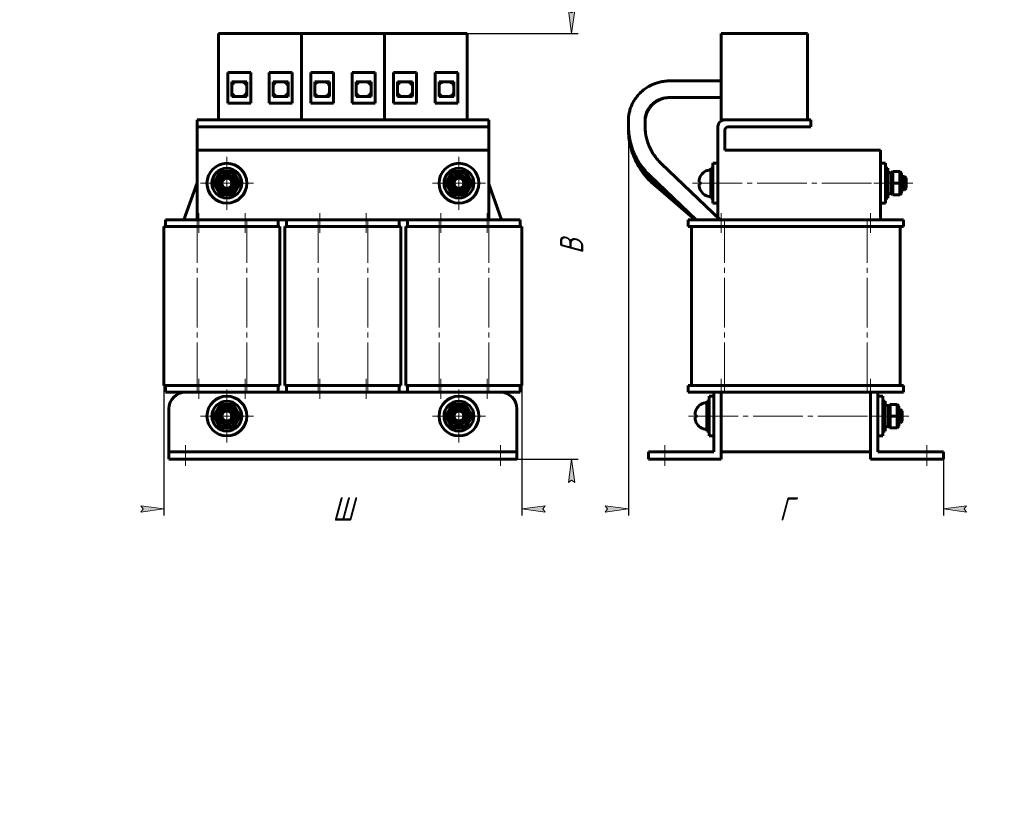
# Model space of a CAD drawing. Header units: millimetres. Extents: x 0 to 297, y 0 to 420.
# Tile 1 of 2: x 0 to 297, y 0 to 240. Entities that reach past the tile are written whole.
import ezdxf

# ---------------------------------------------------------------- set-up
doc = ezdxf.new("R2010")
doc.units = ezdxf.units.MM
for name, pattern in [('K5LT_AXLED', [19.5, 15, -1.5, 1.5, -1.5]), ('K5LT_BASIC', [0]), ('K5LT_THIN', [0])]:
    doc.linetypes.add(name, pattern=pattern)
doc.layers.add('Системный слой', color=7, linetype='Continuous')
doc.styles.add('KDIMTEXTSTYLE', font='GOST_AU.SHX', dxfattribs={"width": 0.96, "oblique": 15, "height": 5})
doc.dimstyles.new('KDIMSTYLE (1.00)', dxfattribs={"dimtxt": 5, "dimasz": 1, "dimexe": 2, "dimexo": 0, "dimgap": 1, "dimtad": 1, "dimtxsty": 'KDIMTEXTSTYLE', "dimsah": 1, "dimcen": 0, "dimdle": 1, "dimadec": 0, "dimazin": 0, "dimtfac": 0.667, "dimtmove": 0, "dimatfit": 3, "dimfxl": 1, "dimtvp": 1, "dimtolj": 1, "dimtzin": 0, "dimarcsym": 0})

# ---------------------------------------------------------------- blocks, each defined once
blk = doc.blocks.new('U0')
at = {"layer": 'Системный слой', "color": 30, "linetype": 'K5LT_AXLED', "lineweight": 18, "true_color": 0xff8000}
for q in [(62.5, 128.66), (54.5, 120.66), (70.5, 120.66), (62.5, 112.66)]:
    blk.add_line((62.5, 120.66), q, dxfattribs=at)
blk = doc.blocks.new('U1')
at = {"layer": 'Системный слой', "color": 30, "linetype": 'K5LT_AXLED', "lineweight": 18, "true_color": 0xff8000}
for q in [(62.5, 198.86), (54.5, 190.86), (70.5, 190.86), (62.5, 182.86)]:
    blk.add_line((62.5, 190.86), q, dxfattribs=at)
blk = doc.blocks.new('U2')
at = {"layer": 'Системный слой', "color": 30, "linetype": 'K5LT_AXLED', "lineweight": 18, "true_color": 0xff8000}
for q in [(132.5, 128.66), (124.5, 120.66), (140.5, 120.66), (132.5, 112.66)]:
    blk.add_line((132.5, 120.66), q, dxfattribs=at)
blk = doc.blocks.new('U3')
at = {"layer": 'Системный слой', "color": 30, "linetype": 'K5LT_AXLED', "lineweight": 18, "true_color": 0xff8000}
for q in [(132.5, 198.86), (124.5, 190.86), (140.5, 190.86), (132.5, 182.86)]:
    blk.add_line((132.5, 190.86), q, dxfattribs=at)
blk = doc.blocks.new('KDIMARROW_01')
at = {"layer": 'Системный слой'}
blk.add_hatch(color=0, dxfattribs=at).paths.add_polyline_path([(-7, -0.92), (0, 0), (-7, 0.92), (-6.3, 0)])
at = {"layer": 'Системный слой', "color": 0, "linetype": 'K5LT_THIN', "lineweight": 18}
for p, q in [((-6.3, 0), (-7, 0.92)), ((-7, 0.92), (0, 0)), ((0, 0), (-7, -0.92)), ((-7, -0.92), (-6.3, 0)), ((0, 0), (-1, 0))]:
    blk.add_line(p, q, dxfattribs=at)

msp = doc.modelspace()

# ---------------------------------------------------------------- linework, layer by layer
at = {"layer": 'Системный слой', "color": 150, "linetype": 'K5LT_BASIC', "lineweight": 60, "true_color": 0x0080ff}
for p, q in [((59.996, 209.958), (59.996, 235.958)), ((59.996, 235.958), (84.996, 235.958)), ((84.996, 209.958), (84.996, 235.958)), ((84.996, 209.958), (84.996, 235.958)), ((84.996, 235.958), (109.996, 235.958)), ((109.996, 209.958), (109.996, 235.958)), ((109.996, 235.958), (134.996, 235.958)), ((109.996, 209.958), (109.996, 235.958)), ((134.996, 209.958), (134.996, 235.958)), ((211.629, 209.958), (211.629, 235.958)), ((211.629, 235.958), (237.629, 235.958)), ((237.629, 209.958), (237.629, 235.958)), ((62.796, 224.258), (62.796, 214.958)), ((69.696, 224.258), (62.796, 224.258)), ((69.696, 214.958), (69.696, 224.258)), ((82.196, 224.258), (75.296, 224.258)), ((75.296, 224.258), (75.296, 214.958)), ((82.196, 214.958), (82.196, 224.258)), ((87.796, 224.258), (87.796, 214.958)), ((94.696, 224.258), (87.796, 224.258)), ((94.696, 214.958), (94.696, 224.258)), ((107.196, 224.258), (100.296, 224.258)), ((100.296, 224.258), (100.296, 214.958)), ((107.196, 214.958), (107.196, 224.258)), ((112.796, 224.258), (112.796, 214.958)), ((119.696, 224.258), (112.796, 224.258)), ((119.696, 214.958), (119.696, 224.258)), ((132.196, 224.258), (125.296, 224.258)), ((125.296, 224.258), (125.296, 214.958)), ((132.196, 214.958), (132.196, 224.258)), ((68.496, 221.458), (63.996, 221.458)), ((63.996, 221.458), (63.996, 216.958)), ((68.496, 216.958), (68.496, 221.458)), ((80.996, 221.458), (76.496, 221.458)), ((76.496, 221.458), (76.496, 216.958)), ((80.996, 216.958), (80.996, 221.458)), ((93.496, 221.458), (88.996, 221.458)), ((88.996, 221.458), (88.996, 216.958)), ((93.496, 216.958), (93.496, 221.458)), ((105.996, 221.458), (101.496, 221.458)), ((101.496, 221.458), (101.496, 216.958)), ((105.996, 216.958), (105.996, 221.458)), ((118.496, 221.458), (113.996, 221.458)), ((113.996, 221.458), (113.996, 216.958)), ((118.496, 216.958), (118.496, 221.458)), ((130.996, 221.458), (126.496, 221.458)), ((126.496, 221.458), (126.496, 216.958)), ((130.996, 216.958), (130.996, 221.458)), ((211.629, 221.708), (196.129, 221.708)), ((63.996, 216.958), (68.496, 216.958)), ((68.496, 218.214), (68.049, 216.958)), ((76.496, 216.958), (80.996, 216.958)), ((80.996, 217.707), (80.882, 216.958)), ((88.996, 216.958), (93.496, 216.958)), ((93.496, 217.476), (93.43, 216.958)), ((101.496, 216.958), (105.996, 216.958)), ((113.996, 217.051), (114.01, 216.958)), ((113.996, 216.958), (118.496, 216.958)), ((126.496, 217.933), (126.843, 216.958)), ((126.496, 216.958), (130.996, 216.958)), ((62.796, 214.958), (69.696, 214.958)), ((75.296, 214.958), (82.196, 214.958)), ((87.796, 214.958), (94.696, 214.958)), ((100.296, 214.958), (107.196, 214.958)), ((112.796, 214.958), (119.696, 214.958)), ((125.296, 214.958), (132.196, 214.958)), ((211.629, 216.708), (196.129, 216.708)), ((141.496, 209.958), (53.496, 209.958)), ((53.496, 209.958), (53.496, 207.858)), ((141.496, 207.858), (141.496, 209.958)), ((183.629, 209.787), (183.629, 208.102)), ((183.629, 208.102), (183.629, 207.817)), ((188.629, 209.787), (188.629, 208.102)), ((210.629, 180.451), (210.629, 207.958)), ((211.629, 209.958), (212.629, 209.958)), ((212.629, 209.958), (238.629, 209.958)), ((238.629, 209.958), (238.629, 207.858)), ((53.496, 207.858), (141.496, 207.858)), ((53.496, 206.858), (53.496, 207.858)), ((53.496, 200.858), (53.496, 206.858)), ((141.496, 207.858), (141.496, 206.858)), ((141.496, 200.858), (141.496, 206.858)), ((183.629, 207.817), (183.629, 207.234)), ((212.729, 200.858), (212.729, 206.858)), ((213.729, 207.858), (238.629, 207.858)), ((53.496, 200.858), (141.496, 200.858)), ((53.496, 179.858), (53.496, 200.858)), ((141.496, 179.858), (141.496, 200.858)), ((212.729, 200.858), (259.629, 200.858)), ((259.629, 179.858), (259.629, 200.858)), ((193.625, 196.67), (211.251, 179.858)), ((209.129, 196.858), (209.129, 184.858)), ((209.129, 196.858), (210.629, 196.858)), ((259.629, 196.858), (261.129, 196.858)), ((261.129, 196.858), (261.129, 184.858)), ((60.475, 194.358), (58.454, 190.858)), ((60.764, 193.858), (59.032, 190.858)), ((64.516, 194.358), (60.475, 194.358)), ((60.475, 194.358), (60.764, 193.858)), ((64.228, 193.858), (60.764, 193.858)), ((64.516, 194.358), (64.228, 193.858)), ((65.96, 190.858), (64.228, 193.858)), ((66.537, 190.858), (64.516, 194.358)), ((130.475, 194.358), (128.454, 190.858)), ((130.764, 193.858), (129.032, 190.858)), ((134.516, 194.358), (130.475, 194.358)), ((130.475, 194.358), (130.764, 193.858)), ((134.228, 193.858), (130.764, 193.858)), ((134.516, 194.358), (134.228, 193.858)), ((135.96, 190.858), (134.228, 193.858)), ((136.537, 190.858), (134.516, 194.358)), ((190.174, 193.051), (204.006, 179.858)), ((208.429, 195.358), (208.429, 186.358)), ((208.429, 195.358), (209.129, 195.358)), ((261.129, 195.358), (261.829, 195.358)), ((261.829, 195.358), (261.829, 186.358)), ((263.329, 194.358), (262.829, 193.858)), ((262.829, 193.858), (262.829, 190.858)), ((263.329, 194.358), (265.529, 194.358)), ((263.329, 194.358), (263.329, 190.858)), ((265.529, 194.358), (265.529, 190.858)), ((265.529, 194.358), (266.029, 193.858)), ((266.029, 193.858), (266.029, 190.858)), ((53.496, 190.97), (49.542, 179.858)), ((58.454, 190.858), (59.032, 190.858)), ((58.454, 190.858), (60.475, 187.358)), ((59.032, 190.858), (60.764, 187.858)), ((64.228, 187.858), (65.96, 190.858)), ((64.516, 187.358), (66.537, 190.858)), ((66.537, 190.858), (65.96, 190.858)), ((128.454, 190.858), (129.032, 190.858)), ((128.454, 190.858), (130.475, 187.358)), ((129.032, 190.858), (130.764, 187.858)), ((134.228, 187.858), (135.96, 190.858)), ((134.516, 187.358), (136.537, 190.858)), ((136.537, 190.858), (135.96, 190.858)), ((141.496, 190.689), (145.349, 179.858)), ((191.072, 191.267), (203.871, 179.858)), ((191.452, 190.353), (203.773, 179.858)), ((204.929, 191.158), (204.929, 191.258)), ((204.929, 191.158), (205.277, 191.158)), ((204.929, 190.458), (204.929, 190.558)), ((205.277, 190.558), (204.929, 190.558)), ((205.266, 192.858), (205.277, 192.858)), ((263.329, 190.858), (262.829, 190.858)), ((262.829, 190.858), (262.829, 187.858)), ((263.329, 190.858), (265.529, 190.858)), ((263.329, 190.858), (263.329, 187.358)), ((265.529, 190.858), (266.029, 190.858)), ((265.529, 190.858), (265.529, 187.358)), ((266.029, 192.858), (266.929, 192.858)), ((266.029, 190.858), (266.029, 187.858)), ((266.929, 192.858), (266.929, 188.858)), ((266.929, 192.858), (267.429, 192.358)), ((267.429, 192.358), (267.429, 189.358)), ((60.475, 187.358), (60.764, 187.858)), ((60.475, 187.358), (64.516, 187.358)), ((60.764, 187.858), (64.228, 187.858)), ((64.516, 187.358), (64.228, 187.858)), ((130.475, 187.358), (130.764, 187.858)), ((130.475, 187.358), (134.516, 187.358)), ((130.764, 187.858), (134.228, 187.858)), ((134.516, 187.358), (134.228, 187.858)), ((205.277, 188.858), (205.266, 188.858)), ((263.329, 187.358), (262.829, 187.858)), ((263.329, 187.358), (265.529, 187.358)), ((265.529, 187.358), (266.029, 187.858)), ((266.029, 188.858), (266.929, 188.858)), ((266.929, 188.858), (267.429, 189.358)), ((208.429, 186.358), (209.129, 186.358)), ((209.129, 184.858), (210.629, 184.858)), ((259.629, 184.858), (261.129, 184.858)), ((261.129, 186.358), (261.829, 186.358)), ((209.303, 181.716), (210.629, 180.587)), ((209.324, 181.696), (210.629, 180.533)), ((43.996, 179.858), (53.996, 179.858)), ((43.996, 177.858), (43.996, 179.858)), ((53.996, 179.858), (67.996, 179.858)), ((67.996, 179.858), (77.535, 179.858)), ((77.535, 179.858), (80.956, 179.858)), ((77.996, 177.858), (77.996, 179.858)), ((80.496, 177.858), (80.496, 179.858)), ((80.956, 179.858), (90.496, 179.858)), ((90.496, 179.858), (104.496, 179.858)), ((104.496, 179.858), (114.035, 179.858)), ((114.035, 179.858), (117.456, 179.858)), ((114.496, 177.858), (114.496, 179.858)), ((116.996, 177.858), (116.996, 179.858)), ((117.456, 179.858), (126.996, 179.858)), ((126.996, 179.858), (140.996, 179.858)), ((140.996, 179.858), (150.996, 179.858)), ((150.996, 177.858), (150.996, 179.858)), ((201.629, 177.858), (201.629, 179.858)), ((201.629, 179.858), (211.629, 179.858)), ((211.629, 179.858), (256.629, 179.858)), ((256.629, 179.858), (266.629, 179.858)), ((266.629, 177.858), (266.629, 179.858)), ((43.496, 129.858), (43.496, 177.858)), ((43.496, 177.858), (43.996, 177.858)), ((43.996, 177.858), (53.996, 177.858)), ((53.996, 177.858), (67.996, 177.858)), ((67.996, 177.858), (77.996, 177.858)), ((77.996, 177.858), (78.496, 177.858)), ((78.496, 129.858), (78.496, 177.858)), ((79.996, 129.858), (79.996, 177.858)), ((79.996, 177.858), (80.496, 177.858)), ((80.496, 177.858), (90.496, 177.858)), ((90.496, 177.858), (104.496, 177.858)), ((104.496, 177.858), (114.496, 177.858)), ((114.496, 177.858), (114.996, 177.858)), ((114.996, 129.858), (114.996, 177.858)), ((116.496, 129.858), (116.496, 177.858)), ((116.496, 177.858), (116.996, 177.858)), ((116.996, 177.858), (126.996, 177.858)), ((126.996, 177.858), (140.996, 177.858)), ((140.996, 177.858), (150.996, 177.858)), ((150.996, 177.858), (151.496, 177.858)), ((151.496, 129.858), (151.496, 177.858)), ((201.629, 177.858), (211.629, 177.858)), ((202.629, 129.858), (202.629, 177.858)), ((211.629, 177.858), (212.629, 177.858)), ((212.629, 177.858), (255.629, 177.858)), ((255.629, 177.858), (256.629, 177.858)), ((256.629, 177.858), (266.629, 177.858)), ((265.629, 129.858), (265.629, 177.858)), ((43.496, 129.858), (43.996, 129.858)), ((43.996, 129.858), (53.996, 129.858)), ((43.996, 127.858), (43.996, 129.858)), ((43.996, 127.858), (53.996, 127.858)), ((53.996, 129.858), (67.996, 129.858)), ((53.996, 127.858), (67.996, 127.858)), ((67.996, 129.858), (77.996, 129.858)), ((67.996, 127.858), (77.751, 127.858)), ((77.751, 127.858), (80.741, 127.858)), ((77.996, 129.858), (78.496, 129.858)), ((77.996, 127.858), (77.996, 129.858)), ((79.996, 129.858), (80.496, 129.858)), ((80.496, 129.858), (90.496, 129.858)), ((80.496, 127.858), (80.496, 129.858)), ((80.741, 127.858), (90.496, 127.858)), ((90.496, 129.858), (104.496, 129.858)), ((90.496, 127.858), (104.496, 127.858)), ((104.496, 129.858), (114.496, 129.858)), ((104.496, 127.858), (114.251, 127.858)), ((114.251, 127.858), (117.241, 127.858)), ((114.496, 129.858), (114.996, 129.858)), ((114.496, 127.858), (114.496, 129.858)), ((116.496, 129.858), (116.996, 129.858)), ((116.996, 129.858), (126.996, 129.858)), ((116.996, 127.858), (116.996, 129.858)), ((117.241, 127.858), (126.996, 127.858)), ((126.996, 129.858), (140.996, 129.858)), ((126.996, 127.858), (140.996, 127.858)), ((140.996, 129.858), (150.996, 129.858)), ((140.996, 127.858), (150.996, 127.858)), ((150.996, 127.858), (150.996, 129.858)), ((150.996, 129.858), (151.496, 129.858)), ((201.629, 127.858), (201.629, 129.858)), ((201.629, 129.858), (211.629, 129.858)), ((201.629, 127.858), (211.629, 127.858)), ((209.429, 122.858), (209.429, 127.858)), ((211.629, 129.858), (212.629, 129.858)), ((211.629, 127.858), (211.629, 122.858)), ((211.629, 127.858), (256.629, 127.858)), ((212.629, 129.858), (255.629, 129.858)), ((255.629, 129.858), (256.629, 129.858)), ((256.629, 129.858), (266.629, 129.858)), ((256.629, 122.858), (256.629, 127.858)), ((256.629, 127.858), (266.629, 127.858)), ((258.829, 127.858), (258.829, 122.858)), ((266.629, 127.858), (266.629, 129.858)), ((207.229, 125.158), (207.229, 116.158)), ((207.229, 125.158), (207.929, 125.158)), ((207.929, 126.658), (207.929, 114.658)), ((207.929, 126.658), (209.429, 126.658)), ((258.829, 126.658), (260.329, 126.658)), ((260.329, 126.658), (260.329, 114.658)), ((260.329, 125.158), (261.029, 125.158)), ((261.029, 125.158), (261.029, 116.158)), ((44.996, 109.858), (44.996, 122.858)), ((60.475, 124.158), (58.454, 120.658)), ((60.764, 123.658), (59.032, 120.658)), ((64.516, 124.158), (60.475, 124.158)), ((60.475, 124.158), (60.764, 123.658)), ((64.228, 123.658), (60.764, 123.658)), ((64.516, 124.158), (64.228, 123.658)), ((65.96, 120.658), (64.228, 123.658)), ((66.537, 120.658), (64.516, 124.158)), ((130.475, 124.158), (128.454, 120.658)), ((130.764, 123.658), (129.032, 120.658)), ((134.516, 124.158), (130.475, 124.158)), ((130.475, 124.158), (130.764, 123.658)), ((134.228, 123.658), (130.764, 123.658)), ((134.516, 124.158), (134.228, 123.658)), ((135.96, 120.658), (134.228, 123.658)), ((136.537, 120.658), (134.516, 124.158)), ((149.996, 109.858), (149.996, 122.858)), ((204.066, 122.658), (204.077, 122.658)), ((209.429, 109.858), (209.429, 122.858)), ((211.629, 107.658), (211.629, 122.858)), ((256.629, 107.658), (256.629, 122.858)), ((258.829, 109.858), (258.829, 122.858)), ((262.529, 124.158), (262.029, 123.658)), ((262.029, 123.658), (262.029, 120.658)), ((262.529, 124.158), (264.729, 124.158)), ((262.529, 124.158), (262.529, 120.658)), ((264.729, 124.158), (264.729, 120.658)), ((264.729, 124.158), (265.229, 123.658)), ((265.229, 123.658), (265.229, 120.658)), ((265.229, 122.658), (265.729, 122.658)), ((265.729, 122.658), (265.729, 118.658)), ((265.729, 122.658), (266.229, 122.158)), ((266.229, 122.158), (266.229, 119.158)), ((58.454, 120.658), (59.032, 120.658)), ((58.454, 120.658), (60.475, 117.158)), ((59.032, 120.658), (60.764, 117.658)), ((64.228, 117.658), (65.96, 120.658)), ((64.516, 117.158), (66.537, 120.658)), ((66.537, 120.658), (65.96, 120.658)), ((128.454, 120.658), (129.032, 120.658)), ((128.454, 120.658), (130.475, 117.158)), ((129.032, 120.658), (130.764, 117.658)), ((134.228, 117.658), (135.96, 120.658)), ((134.516, 117.158), (136.537, 120.658)), ((136.537, 120.658), (135.96, 120.658)), ((203.729, 120.958), (203.729, 121.058)), ((203.729, 120.958), (204.077, 120.958)), ((203.729, 120.258), (203.729, 120.358)), ((204.077, 120.358), (203.729, 120.358)), ((262.529, 120.658), (262.029, 120.658)), ((262.029, 120.658), (262.029, 117.658)), ((262.529, 120.658), (264.729, 120.658)), ((262.529, 120.658), (262.529, 117.158)), ((264.729, 120.658), (265.229, 120.658)), ((264.729, 120.658), (264.729, 117.158)), ((265.229, 120.658), (265.229, 117.658)), ((265.729, 118.658), (266.229, 119.158)), ((60.475, 117.158), (60.764, 117.658)), ((60.475, 117.158), (64.516, 117.158)), ((60.764, 117.658), (64.228, 117.658)), ((64.516, 117.158), (64.228, 117.658)), ((130.475, 117.158), (130.764, 117.658)), ((130.475, 117.158), (134.516, 117.158)), ((130.764, 117.658), (134.228, 117.658)), ((134.516, 117.158), (134.228, 117.658)), ((204.077, 118.658), (204.066, 118.658)), ((207.229, 116.158), (207.929, 116.158)), ((260.329, 116.158), (261.029, 116.158)), ((262.529, 117.158), (262.029, 117.658)), ((262.529, 117.158), (264.729, 117.158)), ((264.729, 117.158), (265.229, 117.658)), ((265.229, 118.658), (265.729, 118.658)), ((207.929, 114.658), (209.429, 114.658)), ((258.829, 114.658), (260.329, 114.658)), ((44.996, 109.858), (49.996, 109.858)), ((44.996, 107.658), (44.996, 109.858)), ((44.996, 107.658), (49.996, 107.658)), ((49.996, 109.858), (144.996, 109.858)), ((49.996, 107.658), (144.996, 107.658)), ((144.996, 109.858), (149.996, 109.858)), ((144.996, 107.658), (149.996, 107.658)), ((149.996, 107.658), (149.996, 109.858)), ((189.629, 109.858), (194.629, 109.858)), ((189.629, 107.658), (189.629, 109.858)), ((189.629, 107.658), (194.629, 107.658)), ((194.629, 109.858), (209.429, 109.858)), ((194.629, 107.658), (211.629, 107.658)), ((211.629, 109.858), (256.629, 109.858)), ((256.629, 107.658), (273.629, 107.658)), ((258.829, 109.858), (273.629, 109.858)), ((273.629, 109.858), (278.629, 109.858)), ((273.629, 107.658), (278.629, 107.658)), ((278.629, 107.658), (278.629, 109.858))]:
    msp.add_line(p, q, dxfattribs=at)
at = {"layer": 'Системный слой', "color": 30, "linetype": 'K5LT_AXLED', "lineweight": 18, "true_color": 0xff8000}
for p, q in [((202.929, 190.858), (269.429, 190.858)), ((206.429, 190.858), (209.129, 190.858)), ((209.129, 190.858), (212.629, 190.858)), ((257.629, 190.858), (261.129, 190.858)), ((261.129, 190.858), (261.829, 190.858)), ((264.829, 190.858), (261.829, 190.858)), ((53.996, 175.858), (53.996, 181.858)), ((67.996, 175.858), (67.996, 181.858)), ((90.496, 175.858), (90.496, 181.858)), ((104.496, 175.858), (104.496, 181.858)), ((126.996, 175.858), (126.996, 181.858)), ((140.996, 175.858), (140.996, 181.858)), ((211.629, 175.858), (211.629, 181.858)), ((256.629, 175.858), (256.629, 181.858)), ((53.496, 127.858), (53.496, 179.858)), ((68.496, 127.858), (68.496, 179.858)), ((89.996, 127.858), (89.996, 179.858)), ((104.996, 127.858), (104.996, 179.858)), ((126.496, 127.858), (126.496, 179.858)), ((141.496, 127.858), (141.496, 179.858)), ((212.629, 127.858), (212.629, 179.858)), ((255.629, 127.858), (255.629, 179.858)), ((53.996, 125.858), (53.996, 131.858)), ((67.996, 125.858), (67.996, 131.858)), ((90.496, 125.858), (90.496, 131.858)), ((104.496, 125.858), (104.496, 131.858)), ((126.996, 125.858), (126.996, 131.858)), ((140.996, 125.858), (140.996, 131.858)), ((211.629, 125.858), (211.629, 131.858)), ((256.629, 125.858), (256.629, 131.858)), ((201.729, 120.658), (268.229, 120.658)), ((205.229, 120.658), (207.929, 120.658)), ((207.929, 120.658), (211.429, 120.658)), ((256.829, 120.658), (260.329, 120.658)), ((260.329, 120.658), (261.029, 120.658)), ((264.029, 120.658), (261.029, 120.658)), ((49.996, 105.658), (49.996, 111.858)), ((144.996, 105.658), (144.996, 111.858)), ((194.629, 105.658), (194.629, 111.858)), ((273.629, 105.658), (273.629, 111.858))]:
    msp.add_line(p, q, dxfattribs=at)
at = {"layer": 'Системный слой', "color": 150, "linetype": 'K5LT_BASIC', "lineweight": 60, "true_color": 0x0080ff}
for centre, radius in [((62.496, 190.858), 6), ((132.496, 190.858), 6), ((62.496, 190.858), 4.5), ((62.496, 190.858), 2.5), ((132.496, 190.858), 4.5), ((132.496, 190.858), 2.5), ((62.496, 190.858), 2), ((62.496, 190.858), 1.5), ((132.496, 190.858), 2), ((132.496, 190.858), 1.5), ((62.496, 120.658), 6), ((62.496, 120.658), 4.5), ((132.496, 120.658), 6), ((132.496, 120.658), 4.5), ((62.496, 120.658), 2.5), ((62.496, 120.658), 2), ((62.496, 120.658), 1.5), ((132.496, 120.658), 2.5), ((132.496, 120.658), 2), ((132.496, 120.658), 1.5)]:
    msp.add_circle(centre, radius, dxfattribs=at)
for centre, radius, start, end in [((66.196, 219.208), 2.5, 115.84193, 151.64236), ((66.196, 219.208), 2.5, 23.07392, 64.15807), ((78.696, 219.208), 2.5, 115.84193, 151.64236), ((78.696, 219.208), 2.5, 23.07392, 64.15807), ((91.196, 219.208), 2.5, 115.84193, 151.64236), ((91.196, 219.208), 2.5, 23.07392, 64.15807), ((103.696, 219.208), 2.5, 115.84193, 151.64236), ((103.696, 219.208), 2.5, 23.07392, 64.15807), ((116.196, 219.208), 2.5, 115.84193, 151.64236), ((116.196, 219.208), 2.5, 23.07392, 64.15807), ((128.696, 219.208), 2.5, 115.84193, 151.64236), ((128.696, 219.208), 2.5, 23.07392, 64.15807), ((66.196, 219.208), 2.5, 208.35764, 244.15807), ((66.196, 219.208), 2.5, 295.84193, 336.92608), ((78.696, 219.208), 2.5, 208.35764, 244.15807), ((78.696, 219.208), 2.5, 295.84193, 336.92608), ((91.196, 219.208), 2.5, 208.35764, 244.15807), ((91.196, 219.208), 2.5, 295.84193, 336.92608), ((103.696, 219.208), 2.5, 208.35764, 244.15807), ((103.696, 219.208), 2.5, 295.84193, 336.92608), ((116.196, 219.208), 2.5, 208.35764, 244.15807), ((116.196, 219.208), 2.5, 295.84193, 336.92608), ((128.696, 219.208), 2.5, 208.35764, 244.15807), ((128.696, 219.208), 2.5, 295.84193, 336.92608), ((212.629, 207.958), 2, 90, 180), ((213.729, 206.858), 1, 90, 180), ((208.429, 191.358), 3.5, 90, 154.62307), ((208.429, 190.358), 3.5, 205.37693, 270), ((262.329, 188.108), 0.5, 180, 0), ((49.996, 122.858), 5, 90, 180), ((144.996, 122.858), 5, 0, 90), ((207.229, 121.158), 3.5, 90, 154.62307), ((207.229, 120.158), 3.5, 205.37693, 270), ((261.529, 117.908), 0.5, 180, 0)]:
    msp.add_arc(centre, radius, start, end, dxfattribs=at)
for points, knots in [([(196.129, 221.708), (195.614, 221.708), (195.099, 221.678), (194.084, 221.557), (193.583, 221.468), (192.605, 221.235), (192.128, 221.091), (191.518, 220.869), (191.374, 220.813), (191.133, 220.715), (191.034, 220.674), (190.785, 220.565), (190.635, 220.497), (190.212, 220.293), (189.943, 220.151), (189.267, 219.762), (188.868, 219.502), (188.109, 218.944), (187.749, 218.645), (187.07, 218.015), (186.751, 217.683), (186.157, 216.991), (185.882, 216.631), (185.378, 215.886), (185.148, 215.502), (184.737, 214.715), (184.554, 214.311), (184.238, 213.491), (184.104, 213.074), (183.885, 212.23), (183.8, 211.803), (183.666, 210.847), (183.629, 210.317), (183.629, 209.787)], [0, 0, 0, 0, 1.5803594, 1.5803594, 3.1412046, 3.1412046, 4.6740093, 4.6740093, 5.1484842, 5.1484842, 5.4797799, 5.4797799, 5.9894697, 5.9894697, 6.9323954, 6.9323954, 8.4086524, 8.4086524, 9.8655246, 9.8655246, 11.3049286, 11.3049286, 12.7285776, 12.7285776, 14.1388115, 14.1388115, 15.5382648, 15.5382648, 16.9275622, 16.9275622, 18.3097923, 18.3097923, 20, 20, 20, 20]), ([(196.129, 216.708), (195.809, 216.708), (195.49, 216.689), (194.861, 216.614), (194.552, 216.559), (193.951, 216.415), (193.657, 216.327), (193.091, 216.12), (192.817, 216.002), (192.291, 215.739), (192.04, 215.594), (191.735, 215.395), (191.673, 215.353), (191.486, 215.223), (191.364, 215.132), (191.123, 214.941), (191.004, 214.84), (190.686, 214.553), (190.494, 214.36), (190.139, 213.958), (189.975, 213.749), (189.676, 213.321), (189.54, 213.101), (189.297, 212.651), (189.189, 212.422), (189.003, 211.957), (188.923, 211.722), (188.793, 211.246), (188.741, 211.006), (188.667, 210.524), (188.643, 210.282), (188.63, 209.955), (188.629, 209.871), (188.629, 209.787)], [0, 0, 0, 0, 1.6869831, 1.6869831, 3.3441347, 3.3441347, 4.9708448, 4.9708448, 6.5694332, 6.5694332, 8.1418262, 8.1418262, 8.5534614, 8.5534614, 9.3872908, 9.3872908, 10.2480131, 10.2480131, 11.7637911, 11.7637911, 13.2580824, 13.2580824, 14.7328757, 14.7328757, 16.1915474, 16.1915474, 17.6382243, 17.6382243, 19.0739059, 19.0739059, 20.5025697, 20.5025697, 21, 21, 21, 21]), ([(196.129, 216.708), (195.814, 216.708), (195.499, 216.688), (194.876, 216.611), (194.569, 216.553), (193.966, 216.401), (193.671, 216.307), (193.097, 216.085), (192.819, 215.957), (192.282, 215.67), (192.023, 215.51), (191.53, 215.164), (191.295, 214.977), (190.85, 214.578), (190.641, 214.366), (190.251, 213.92), (190.071, 213.686), (189.74, 213.201), (189.589, 212.95), (189.32, 212.433), (189.201, 212.167), (188.996, 211.624), (188.91, 211.348), (188.776, 210.804), (188.726, 210.537), (188.671, 210.117), (188.655, 209.965), (188.634, 209.649), (188.629, 209.486), (188.629, 209.322)], [0, 0, 0, 0, 1.6805569, 1.6805569, 3.3470629, 3.3470629, 4.9987256, 4.9987256, 6.636456, 6.636456, 8.2610984, 8.2610984, 9.8737444, 9.8737444, 11.4757134, 11.4757134, 13.068174, 13.068174, 14.65202, 14.65202, 16.2287597, 16.2287597, 17.8006132, 17.8006132, 19.2777535, 19.2777535, 20.109635, 20.109635, 21, 21, 21, 21]), ([(196.129, 216.708), (195.814, 216.708), (195.499, 216.688), (194.877, 216.61), (194.569, 216.552), (193.966, 216.399), (193.67, 216.305), (193.095, 216.081), (192.816, 215.952), (192.277, 215.662), (192.017, 215.501), (191.521, 215.151), (191.285, 214.961), (190.839, 214.556), (190.629, 214.341), (190.237, 213.889), (190.055, 213.652), (189.723, 213.159), (189.572, 212.903), (189.303, 212.377), (189.184, 212.106), (188.981, 211.554), (188.896, 211.273), (188.769, 210.74), (188.723, 210.491), (188.671, 210.087), (188.655, 209.934), (188.634, 209.616), (188.634, 209.452), (188.629, 209.288), (188.629, 209.288), (188.629, 209.288)], [0, 0, 0, 0, 1.6803644, 1.6803644, 3.3487107, 3.3487107, 5.0045089, 5.0045089, 6.6485077, 6.6485077, 8.2814043, 8.2814043, 9.9041266, 9.9041266, 11.5177995, 11.5177995, 13.123484, 13.123484, 14.721901, 14.721901, 16.3143258, 16.3143258, 17.9027314, 17.9027314, 19.2771245, 19.2771245, 20.1096263, 20.1096263, 20.9998784, 20.9998784, 21, 21, 21, 21]), ([(183.629, 208.102), (183.629, 208.102), (183.629, 208.102), (183.672, 207.334), (183.672, 206.564), (183.847, 205.034), (183.979, 204.274), (184.26, 203.058), (184.384, 202.598), (184.596, 201.904), (184.674, 201.668), (184.839, 201.19), (184.928, 200.948), (185.205, 200.237), (185.406, 199.771), (185.963, 198.602), (186.343, 197.909), (187.183, 196.561), (187.644, 195.907), (188.764, 194.493), (189.444, 193.748), (190.174, 193.051)], [0, 0, 0, 0, 0.0006612, 0.0006612, 2.7585282, 2.7585282, 5.519539, 5.519539, 7.2237604, 7.2237604, 8.1127492, 8.1127492, 9.0304146, 9.0304146, 10.8370687, 10.8370687, 13.6383581, 13.6383581, 16.4624212, 16.4624212, 20, 20, 20, 20]), ([(188.629, 208.206), (188.629, 208.205), (188.629, 208.205), (188.63, 208.088), (188.63, 207.971), (188.637, 207.601), (188.648, 207.347), (188.676, 206.911), (188.691, 206.729), (188.713, 206.504), (188.717, 206.46), (188.722, 206.417)], [0, 0, 0, 0, 0.0010594, 0.0010594, 0.490179, 0.490179, 1.5557573, 1.5557573, 2.319458, 2.319458, 2.5041663, 2.5041663, 2.5041663, 2.5041663]), ([(188.629, 208.102), (188.629, 208.102), (188.629, 208.102), (188.661, 207.54), (188.69, 206.978), (188.723, 206.4), (188.726, 206.384), (188.743, 206.229), (188.761, 206.09), (188.795, 205.85), (188.811, 205.749), (188.849, 205.516), (188.872, 205.386), (188.944, 205.006), (188.997, 204.758), (189.174, 204.023), (189.316, 203.54), (189.675, 202.506), (189.901, 201.958), (190.416, 200.884), (190.707, 200.357), (191.35, 199.33), (191.704, 198.831), (192.558, 197.759), (193.072, 197.197), (193.625, 196.67)], [0, 0, 0, 0, 0.000881, 0.000881, 2.673763, 2.673763, 2.7511024, 2.7511024, 3.4152957, 3.4152957, 3.9015709, 3.9015709, 4.5308692, 4.5308692, 5.7322569, 5.7322569, 8.1064275, 8.1064275, 10.8855226, 10.8855226, 13.6869449, 13.6869449, 16.5150576, 16.5150576, 20, 20, 20, 20]), ([(183.629, 207.817), (183.629, 207.816), (183.629, 207.816), (183.629, 207.816), (183.629, 207.816), (183.637, 207.669), (183.624, 207.522), (183.676, 206.653), (183.698, 205.928), (183.886, 204.344), (184.041, 203.485), (184.45, 201.789), (184.706, 200.952), (185.23, 199.54), (185.491, 198.963), (185.844, 198.162), (185.957, 197.946), (186.47, 196.948), (186.918, 196.19), (187.867, 194.78), (188.363, 194.126), (189.227, 193.106), (189.575, 192.724), (190.302, 191.978), (190.681, 191.616), (191.072, 191.267)], [0, 0, 0, 0, 0.000815, 0.000815, 0.0012107, 0.0012107, 0.4736085, 0.4736085, 2.8006784, 2.8006784, 5.6020406, 5.6020406, 8.407358, 8.407358, 10.4394608, 10.4394608, 11.2188307, 11.2188307, 14.039297, 14.039297, 16.6676269, 16.6676269, 18.3220355, 18.3220355, 20, 20, 20, 20]), ([(183.629, 207.234), (183.629, 206.364), (183.68, 205.492), (183.886, 203.762), (184.041, 202.903), (184.45, 201.207), (184.706, 200.37), (185.315, 198.73), (185.668, 197.927), (186.47, 196.366), (186.918, 195.608), (187.56, 194.654), (187.715, 194.433), (188.041, 193.985), (188.212, 193.759), (188.508, 193.383), (188.631, 193.232), (188.842, 192.978), (188.929, 192.875), (189.105, 192.671), (189.194, 192.57), (189.356, 192.389), (189.429, 192.308), (189.626, 192.094), (189.752, 191.961), (190.123, 191.577), (190.373, 191.331), (190.896, 190.839), (191.171, 190.592), (191.452, 190.353)], [0, 0, 0, 0, 2.8637097, 2.8637097, 5.7281089, 5.7281089, 8.5967313, 8.5967313, 11.4715229, 11.4715229, 14.3553387, 14.3553387, 15.240829, 15.240829, 16.1693573, 16.1693573, 16.8094707, 16.8094707, 17.2507552, 17.2507552, 17.6920397, 17.6920397, 18.0467463, 18.0467463, 18.6470187, 18.6470187, 19.7929931, 19.7929931, 21, 21, 21, 21]), ([(261.829, 193.606), (261.829, 193.617), (261.829, 193.638), (261.833, 193.679), (261.843, 193.731), (261.862, 193.791), (261.889, 193.848), (261.923, 193.901), (261.963, 193.949), (262.009, 193.993), (262.06, 194.03), (262.115, 194.06), (262.173, 194.083), (262.234, 194.099), (262.297, 194.107), (262.36, 194.107), (262.422, 194.099), (262.483, 194.083), (262.542, 194.06), (262.597, 194.03), (262.632, 194.004), (262.652, 193.988), (262.658, 193.983), (262.669, 193.973), (262.681, 193.961), (262.704, 193.937), (262.734, 193.902), (262.768, 193.848), (262.794, 193.792), (262.814, 193.732), (262.822, 193.688), (262.825, 193.664), (262.826, 193.655), (262.828, 193.641), (262.828, 193.624), (262.829, 193.611), (262.829, 193.606)], [0, 0, 0, 0, 0.5198418, 1.0396836, 2.0793484, 3.1189783, 4.158561, 5.1980885, 6.2375568, 7.276966, 8.3163193, 9.3556229, 10.3948856, 11.434118, 12.4733322, 13.5125409, 14.5517496, 15.5909583, 16.6301593, 17.6693246, 18.7083855, 18.812322, 18.9162643, 19.1235876, 19.5382343, 19.7483641, 20.7877873, 21.8272104, 22.8665717, 23.9057476, 24.9444948, 25.0484641, 25.1524354, 25.3585235, 25.7706996, 26, 26, 26, 26]), ([(204.929, 191.258), (204.929, 191.265), (204.929, 191.283), (204.929, 191.311), (204.929, 191.342), (204.93, 191.372), (204.931, 191.401), (204.932, 191.44), (204.934, 191.487), (204.937, 191.543), (204.941, 191.598), (204.946, 191.654), (204.951, 191.706), (204.957, 191.755), (204.963, 191.802), (204.969, 191.848), (204.979, 191.909), (204.99, 191.97), (205.001, 192.031), (205.02, 192.119), (205.051, 192.248), (205.106, 192.437), (205.166, 192.604), (205.219, 192.732), (205.252, 192.804), (205.269, 192.84), (205.277, 192.858)], [0, 0, 0, 0, 0.0870294, 0.2320785, 0.3626227, 0.4931669, 0.6164586, 0.7397503, 0.9863337, 1.2256647, 1.4649957, 1.7043266, 1.9436576, 2.1438372, 2.3440168, 2.5441963, 2.7443759, 3.1447351, 3.3449147, 3.5450942, 4.3021033, 5.0591123, 6.0810131, 6.5919636, 6.8474388, 7.102914, 7.102914, 7.102914, 7.102914]), ([(205.277, 192.858), (205.264, 192.83), (205.237, 192.773), (205.188, 192.657), (205.132, 192.511), (205.075, 192.334), (205.028, 192.157), (204.99, 191.981), (204.969, 191.85), (204.958, 191.763), (204.951, 191.705), (204.944, 191.632), (204.937, 191.544), (204.934, 191.477), (204.932, 191.431), (204.931, 191.398), (204.929, 191.357), (204.929, 191.307), (204.929, 191.274), (204.929, 191.258)], [0, 0, 0, 0, 0.4049444, 0.8098889, 1.6197777, 2.4197756, 3.2197735, 3.9775935, 4.7354136, 4.9248686, 5.1143236, 5.4932336, 5.8721437, 6.2510537, 6.3575362, 6.4640188, 6.6769838, 6.8899489, 7.102914, 7.102914, 7.102914, 7.102914]), ([(205.277, 188.858), (205.264, 188.886), (205.237, 188.943), (205.188, 189.059), (205.132, 189.205), (205.075, 189.382), (205.028, 189.559), (204.99, 189.735), (204.969, 189.866), (204.958, 189.953), (204.951, 190.011), (204.944, 190.084), (204.937, 190.172), (204.934, 190.239), (204.932, 190.285), (204.931, 190.318), (204.929, 190.359), (204.929, 190.409), (204.929, 190.442), (204.929, 190.458)], [0, 0, 0, 0, 0.4049444, 0.8098889, 1.6197777, 2.4197756, 3.2197735, 3.9775935, 4.7354136, 4.9248686, 5.1143236, 5.4932336, 5.8721437, 6.2510537, 6.3575362, 6.4640188, 6.6769838, 6.8899489, 7.102914, 7.102914, 7.102914, 7.102914]), ([(204.929, 190.458), (204.929, 190.451), (204.929, 190.433), (204.929, 190.405), (204.929, 190.374), (204.93, 190.344), (204.931, 190.315), (204.932, 190.276), (204.934, 190.229), (204.937, 190.173), (204.941, 190.118), (204.946, 190.062), (204.951, 190.01), (204.957, 189.961), (204.963, 189.914), (204.969, 189.868), (204.979, 189.807), (204.99, 189.746), (205.001, 189.685), (205.02, 189.597), (205.051, 189.468), (205.106, 189.279), (205.166, 189.112), (205.219, 188.984), (205.252, 188.912), (205.269, 188.876), (205.277, 188.858)], [0, 0, 0, 0, 0.0870294, 0.2320785, 0.3626227, 0.4931669, 0.6164586, 0.7397503, 0.9863337, 1.2256647, 1.4649957, 1.7043266, 1.9436576, 2.1438372, 2.3440168, 2.5441963, 2.7443759, 3.1447351, 3.3449147, 3.5450942, 4.3021033, 5.0591123, 6.0810131, 6.5919636, 6.8474388, 7.102914, 7.102914, 7.102914, 7.102914]), ([(205.277, 190.558), (205.276, 190.57), (205.275, 190.594), (205.272, 190.63), (205.271, 190.666), (205.268, 190.726), (205.267, 190.783), (205.266, 190.837), (205.266, 190.873), (205.267, 190.92), (205.268, 190.978), (205.27, 191.038), (205.273, 191.088), (205.275, 191.128), (205.276, 191.148), (205.277, 191.158)], [0, 0, 0, 0, 0.1173108, 0.2346216, 0.3519324, 0.4692431, 0.8211755, 0.9091586, 0.9971417, 1.1731078, 1.3681721, 1.5632364, 1.7583007, 1.8558328, 1.953365, 1.953365, 1.953365, 1.953365]), ([(205.266, 190.858), (205.266, 190.877), (205.267, 190.915), (205.268, 190.972), (205.27, 191.029), (205.272, 191.073), (205.274, 191.104), (205.275, 191.122), (205.276, 191.14), (205.277, 191.152), (205.277, 191.158)], [0, 0, 0, 0, 0.18551523, 0.37103046, 0.55654569, 0.74206092, 0.80071631, 0.85937171, 0.9180271, 0.97668249, 0.97668249, 0.97668249, 0.97668249]), ([(205.266, 190.858), (205.266, 190.839), (205.267, 190.801), (205.268, 190.744), (205.27, 190.687), (205.272, 190.643), (205.274, 190.612), (205.275, 190.594), (205.276, 190.576), (205.277, 190.564), (205.277, 190.558)], [0, 0, 0, 0, 0.18551523, 0.37103046, 0.55654569, 0.74206092, 0.80071631, 0.85937171, 0.9180271, 0.97668249, 0.97668249, 0.97668249, 0.97668249]), ([(203.729, 121.058), (203.729, 121.065), (203.729, 121.083), (203.729, 121.111), (203.729, 121.142), (203.73, 121.172), (203.731, 121.201), (203.732, 121.24), (203.734, 121.287), (203.737, 121.343), (203.741, 121.398), (203.746, 121.454), (203.751, 121.506), (203.757, 121.555), (203.763, 121.602), (203.769, 121.648), (203.779, 121.709), (203.79, 121.77), (203.801, 121.831), (203.82, 121.919), (203.851, 122.048), (203.906, 122.237), (203.966, 122.404), (204.019, 122.532), (204.052, 122.604), (204.069, 122.64), (204.077, 122.658)], [0, 0, 0, 0, 0.0870294, 0.2320785, 0.3626227, 0.4931669, 0.6164586, 0.7397503, 0.9863337, 1.2256647, 1.4649957, 1.7043266, 1.9436576, 2.1438372, 2.3440168, 2.5441963, 2.7443759, 3.1447351, 3.3449147, 3.5450942, 4.3021033, 5.0591123, 6.0810131, 6.5919636, 6.8474388, 7.102914, 7.102914, 7.102914, 7.102914]), ([(204.077, 122.658), (204.064, 122.63), (204.037, 122.573), (203.988, 122.457), (203.932, 122.311), (203.875, 122.134), (203.828, 121.957), (203.79, 121.781), (203.769, 121.65), (203.758, 121.563), (203.751, 121.505), (203.744, 121.432), (203.737, 121.344), (203.734, 121.277), (203.732, 121.231), (203.731, 121.198), (203.729, 121.157), (203.729, 121.107), (203.729, 121.074), (203.729, 121.058)], [0, 0, 0, 0, 0.4049444, 0.8098889, 1.6197777, 2.4197756, 3.2197735, 3.9775935, 4.7354136, 4.9248686, 5.1143236, 5.4932336, 5.8721437, 6.2510537, 6.3575362, 6.4640188, 6.6769838, 6.8899489, 7.102914, 7.102914, 7.102914, 7.102914]), ([(261.029, 123.406), (261.029, 123.417), (261.029, 123.438), (261.033, 123.479), (261.043, 123.531), (261.062, 123.591), (261.089, 123.648), (261.123, 123.701), (261.163, 123.749), (261.209, 123.793), (261.26, 123.83), (261.315, 123.86), (261.373, 123.883), (261.434, 123.899), (261.497, 123.907), (261.56, 123.907), (261.622, 123.899), (261.683, 123.883), (261.742, 123.86), (261.797, 123.83), (261.832, 123.804), (261.852, 123.788), (261.858, 123.783), (261.869, 123.773), (261.881, 123.761), (261.904, 123.737), (261.934, 123.702), (261.968, 123.648), (261.994, 123.592), (262.014, 123.532), (262.022, 123.488), (262.025, 123.464), (262.026, 123.455), (262.028, 123.441), (262.028, 123.424), (262.029, 123.411), (262.029, 123.406)], [0, 0, 0, 0, 0.5198418, 1.0396836, 2.0793484, 3.1189783, 4.158561, 5.1980885, 6.2375568, 7.276966, 8.3163193, 9.3556229, 10.3948856, 11.434118, 12.4733322, 13.5125409, 14.5517496, 15.5909583, 16.6301593, 17.6693246, 18.7083855, 18.812322, 18.9162643, 19.1235876, 19.5382343, 19.7483641, 20.7877873, 21.8272104, 22.8665717, 23.9057476, 24.9444948, 25.0484641, 25.1524354, 25.3585235, 25.7706996, 26, 26, 26, 26]), ([(204.077, 118.658), (204.064, 118.686), (204.037, 118.743), (203.988, 118.859), (203.932, 119.005), (203.875, 119.182), (203.828, 119.359), (203.79, 119.535), (203.769, 119.666), (203.758, 119.753), (203.751, 119.811), (203.744, 119.884), (203.737, 119.972), (203.734, 120.039), (203.732, 120.085), (203.731, 120.118), (203.729, 120.159), (203.729, 120.209), (203.729, 120.242), (203.729, 120.258)], [0, 0, 0, 0, 0.4049444, 0.8098889, 1.6197777, 2.4197756, 3.2197735, 3.9775935, 4.7354136, 4.9248686, 5.1143236, 5.4932336, 5.8721437, 6.2510537, 6.3575362, 6.4640188, 6.6769838, 6.8899489, 7.102914, 7.102914, 7.102914, 7.102914]), ([(203.729, 120.258), (203.729, 120.251), (203.729, 120.233), (203.729, 120.205), (203.729, 120.174), (203.73, 120.144), (203.731, 120.115), (203.732, 120.076), (203.734, 120.029), (203.737, 119.973), (203.741, 119.918), (203.746, 119.862), (203.751, 119.81), (203.757, 119.761), (203.763, 119.714), (203.769, 119.668), (203.779, 119.607), (203.79, 119.546), (203.801, 119.485), (203.82, 119.397), (203.851, 119.268), (203.906, 119.079), (203.966, 118.912), (204.019, 118.784), (204.052, 118.712), (204.069, 118.676), (204.077, 118.658)], [0, 0, 0, 0, 0.0870294, 0.2320785, 0.3626227, 0.4931669, 0.6164586, 0.7397503, 0.9863337, 1.2256647, 1.4649957, 1.7043266, 1.9436576, 2.1438372, 2.3440168, 2.5441963, 2.7443759, 3.1447351, 3.3449147, 3.5450942, 4.3021033, 5.0591123, 6.0810131, 6.5919636, 6.8474388, 7.102914, 7.102914, 7.102914, 7.102914]), ([(204.077, 120.358), (204.076, 120.37), (204.075, 120.394), (204.072, 120.43), (204.071, 120.466), (204.068, 120.526), (204.067, 120.583), (204.066, 120.637), (204.066, 120.673), (204.067, 120.72), (204.068, 120.778), (204.07, 120.838), (204.073, 120.888), (204.075, 120.928), (204.076, 120.948), (204.077, 120.958)], [0, 0, 0, 0, 0.1173108, 0.2346216, 0.3519324, 0.4692431, 0.8211755, 0.9091586, 0.9971417, 1.1731078, 1.3681721, 1.5632364, 1.7583007, 1.8558328, 1.953365, 1.953365, 1.953365, 1.953365]), ([(204.066, 120.658), (204.066, 120.677), (204.067, 120.715), (204.068, 120.772), (204.07, 120.829), (204.072, 120.873), (204.074, 120.904), (204.075, 120.922), (204.076, 120.94), (204.077, 120.952), (204.077, 120.958)], [0, 0, 0, 0, 0.18551523, 0.37103046, 0.55654569, 0.74206092, 0.80071631, 0.85937171, 0.9180271, 0.97668249, 0.97668249, 0.97668249, 0.97668249]), ([(204.066, 120.658), (204.066, 120.639), (204.067, 120.601), (204.068, 120.544), (204.07, 120.487), (204.072, 120.443), (204.074, 120.412), (204.075, 120.394), (204.076, 120.376), (204.077, 120.364), (204.077, 120.358)], [0, 0, 0, 0, 0.18551523, 0.37103046, 0.55654569, 0.74206092, 0.80071631, 0.85937171, 0.9180271, 0.97668249, 0.97668249, 0.97668249, 0.97668249])]:
    msp.add_open_spline(points, degree=3, knots=knots, dxfattribs=at)

# ---------------------------------------------------------------- block references
at = {"layer": 'Системный слой'}
for name in ['U1', 'U3', 'U0', 'U2']:
    msp.add_blockref(name, (0, 0), dxfattribs=at)

# ---------------------------------------------------------------- dimensions: what is measured, and where the dimension line sits
at = {"layer": 'Системный слой', "color": 7}
msp.add_linear_dim(base=(166.496, 107.658), p1=(134.996, 235.958), p2=(144.996, 107.658), angle=90, location=(166.496, 171.808), text='\\H7.0;\\W0.965;\\Q15;\\H7.0;\\W0.965;\\Q15;\\Q15;В', dimstyle='KDIMSTYLE (1.00)', override={"dimexo": 0, "dimblk1": 'KDIMARROW_01', "dimblk2": 'KDIMARROW_01', "dimse1": 0, "dimse2": 0, "dimclrt": 7, "dimtolj": 1}, dxfattribs=at).render()
for base, p1, p2, location, text in [((183.629, 92.658), (278.629, 108.758), (183.629, 208.102), (231.129, 92.658), '\\H7.0;\\W0.965;\\Q15;\\H7.0;\\W0.965;\\Q15;\\Q15;Г'), ((43.496, 92.658), (151.496, 129.858), (43.496, 129.858), (97.496, 92.658), '\\H7.0;\\W0.965;\\Q15;\\H7.0;\\W0.965;\\Q15;\\Q15;Ш')]:
    msp.add_linear_dim(base=base, p1=p1, p2=p2, location=location, text=text, dimstyle='KDIMSTYLE (1.00)', override={"dimexo": 0, "dimblk1": 'KDIMARROW_01', "dimblk2": 'KDIMARROW_01', "dimse1": 0, "dimse2": 0, "dimclrt": 7, "dimtolj": 1}, dxfattribs=at).render()

doc.saveas('drawing.dxf')
